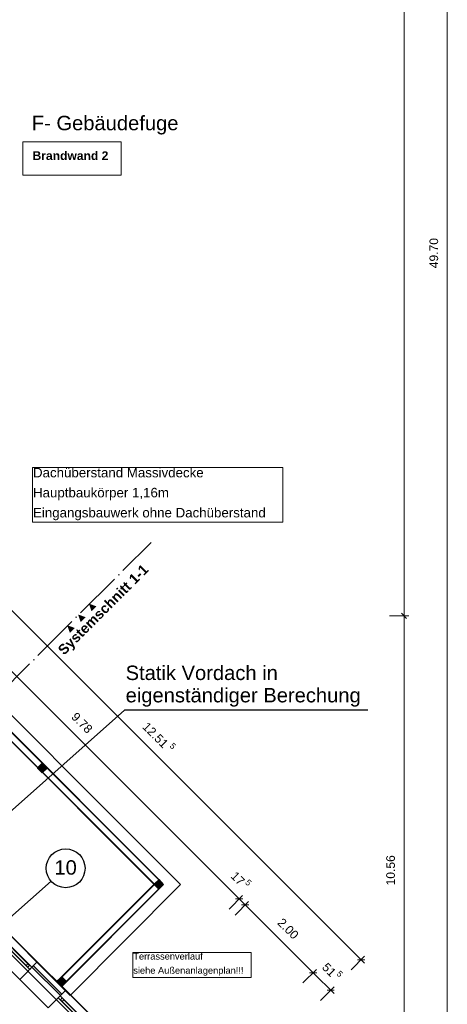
# Model space of a CAD drawing. Header units: millimetres. Extents: x -15507 to 123453, y -13113 to 44965.
# Tile 8 of 15: x 35264 to 44162, y -50 to 20459. Entities that reach past the tile are written whole.
import ezdxf
from ezdxf.xclip import XClip

# ---------------------------------------------------------------- set-up
doc = ezdxf.new("R2010")
doc.units = ezdxf.units.MM
doc.header["$MEASUREMENT"] = 0
doc.header["$XCLIPFRAME"] = 0
doc.linetypes.add('Strichpunktlinie', pattern=[1250, 1000, -125, 0, -125])
for name, color, linetype in [('1-EG_1_Abschnitt 1_Erdgeschoss_Standard', 7, 'Continuous'), ('1-EG_1_EG', 7, 'Continuous'), ('Аннотация - Текст', 7, 'Continuous'), ('Чертеж и Рисунок', 7, 'Continuous')]:
    doc.layers.add(name, color=color, linetype=linetype)
doc.styles.add('СГЕНЕРИР_СТИЛЬ_1', font='arial.ttf')
doc.styles.add('СГЕНЕРИР_СТИЛЬ_2', font='arialbd.ttf')
doc.styles.add('СГЕНЕРИР_СТИЛЬ_5', font='arial.ttf')

# ---------------------------------------------------------------- blocks, each defined once
blk = doc.blocks.new('Чертеж_1_1', base_point=(21718, 6295))
at = {"layer": '1-EG_1_Abschnitt 1_Erdgeschoss_Standard', "linetype": 'Continuous', "lineweight": 0, "true_color": 0xffffff}
blk.add_hatch(color=7, dxfattribs=at).paths.add_polyline_path([(35520, 723), (36112, 131), (36140, 159), (35548, 751)])
at = {"layer": '1-EG_1_EG', "linetype": 'Continuous', "lineweight": 18, "true_color": 0x806700}
for points in [[(35636, 4870), (35735, 4771), (35834, 4870), (35735, 4969)], [(38062, 2445), (38161, 2346), (38260, 2445), (38161, 2544)], [(36039, 423), (36138, 324), (36237, 423), (36138, 522)]]:
    blk.add_hatch(color=46, dxfattribs=at).paths.add_polyline_path(points)
at = {"layer": '1-EG_1_Abschnitt 1_Erdgeschoss_Standard', "color": 7, "linetype": 'Continuous', "lineweight": 18}
for p, q in [((38112, 2399), (33261, 7250)), ((38115, 2403), (33265, 7254)), ((38207, 2495), (33356, 7346)), ((38211, 2498), (33360, 7349)), ((38978, -2515), (30128, 6334)), ((38589, -2515), (30754, 5319)), ((35739, 4973), (35637, 4878)), ((35739, 4966), (35644, 4877)), ((35834, 4870), (35739, 4973)), ((35827, 4871), (35739, 4966)), ((35732, 4775), (35637, 4878)), ((35732, 4782), (35644, 4877)), ((35827, 4871), (35732, 4782)), ((35834, 4870), (35732, 4775)), ((38112, 2498), (36039, 422)), ((38116, 2495), (36043, 418)), ((38165, 2548), (38062, 2452)), ((38164, 2540), (38069, 2452)), ((38211, 2498), (38112, 2399)), ((38211, 2399), (38112, 2498)), ((38253, 2445), (38164, 2540)), ((38260, 2445), (38165, 2548)), ((35629, 833), (34123, 2339)), ((38208, 2403), (36135, 326)), ((38211, 2399), (36138, 323)), ((38157, 2350), (38062, 2452)), ((38157, 2357), (38069, 2452)), ((38253, 2445), (38157, 2357)), ((38260, 2445), (38157, 2350)), ((33759, 1975), (35265, 469)), ((34781, 1377), (35400, 759)), ((34816, 1413), (35435, 794)), ((35629, 833), (35265, 469)), ((36216, 235), (35625, 828)), ((36222, 241), (35629, 833)), ((36027, 46), (35435, 638)), ((36027, 46), (35435, 638)), ((36112, 131), (35520, 723)), ((36112, 131), (35520, 723)), ((36140, 159), (35548, 751)), ((36140, 159), (35548, 751)), ((35857, -124), (35265, 469)), ((36138, 323), (36039, 422)), ((36142, 525), (36040, 430)), ((36135, 327), (36040, 430)), ((36142, 518), (36047, 430)), ((36135, 334), (36047, 430)), ((36230, 423), (36135, 334)), ((36237, 423), (36135, 327)), ((36237, 423), (36142, 525)), ((36230, 423), (36142, 518)), ((36222, 241), (35857, -124)), ((36936, -474), (36222, 241)), ((36147, 11), (36706, -548)), ((36183, 46), (36741, -513))]:
    blk.add_line(p, q, dxfattribs=at)
at = {"layer": '1-EG_1_Abschnitt 1_Erdgeschoss_Standard', "color": 7, "linetype": 'Continuous', "lineweight": 18, "flags": 128}
for points in [[(38613, 2445), (33314, 7752), (31012, 5450), (36315, 136)], [(34010, 2226), (35516, 720), (35474, 677), (33968, 2183)], [(35470, 759), (35435, 794), (35400, 759), (35435, 723)], [(36108, 127), (36823, -587), (36780, -629), (36066, 85)], [(36112, 46), (36147, 11), (36183, 46), (36147, 81)]]:
    blk.add_lwpolyline(points, close=True, dxfattribs=at)
at = {"layer": '1-EG_1_EG', "color": 7, "linetype": 'Continuous', "lineweight": 18}
for p, q in [((43262, 8042), (43262, 40570)), ((44162, -9332), (44162, 40570)), ((33451, 9799), (42442, 808)), ((32847, 9131), (39833, 2144)), ((43362, 8042), (42962, 8042)), ((43315, 7989), (43209, 8095)), ((43262, -2515), (43262, 8042)), ((33310, 7395), (38260, 2445)), ((38260, 2445), (36138, 324)), ((39904, 2215), (39621, 1932)), ((40028, 2091), (39745, 1809)), ((39758, 2144), (39908, 2144)), ((39833, 2144), (39957, 2021)), ((39882, 2021), (40032, 2021)), ((39957, 2021), (41371, 606)), ((42442, 949), (42159, 667)), ((42297, 879), (42447, 879)), ((41442, 677), (41159, 394)), ((41296, 606), (41446, 606)), ((41371, 606), (41806, 172)), ((41806, 313), (41523, 30)), ((41660, 242), (41810, 242))]:
    blk.add_line(p, q, dxfattribs=at)
at = {"layer": '1-EG_1_EG', "color": 7, "linetype": 'Strichpunktlinie', "lineweight": 18}
blk.add_line((23270, -5159), (37998, 9570), dxfattribs=at)
at = {"layer": '1-EG_1_EG', "color": 7, "linetype": 'Continuous', "lineweight": 18, "flags": 128}
for points in [[(37378, 17218), (35331, 17218), (35331, 17918), (37378, 17918)], [(35636, 4870), (35735, 4771), (35834, 4870), (35735, 4969)], [(38062, 2445), (38161, 2346), (38260, 2445), (38161, 2544)], [(40084, 505), (37618, 505), (37618, 1031), (40084, 1031)], [(36039, 423), (36138, 324), (36237, 423), (36138, 522)]]:
    blk.add_lwpolyline(points, close=True, dxfattribs=at)
at = {"layer": '1-EG_1_EG', "color": 5, "linetype": 'Continuous', "lineweight": 18, "flags": 128}
blk.add_lwpolyline([(40742, 9992), (35531, 9992), (35531, 11134), (40742, 11134)], close=True, dxfattribs=at)
at = {"layer": '1-EG_1_EG', "color": 1, "linetype": 'Continuous', "lineweight": 18, "insert": (35531, 17717), "char_height": 180, "attachment_point": 1, "style": 'СГЕНЕРИР_СТИЛЬ_2'}
blk.add_mtext('\\A1;{\\pql;\\fArial|b1|i0|c204|p0;\\W1.000000;Brandwand 2}', dxfattribs=at)
at = {"layer": '1-EG_1_EG', "color": 7, "linetype": 'Continuous', "lineweight": 18, "attachment_point": 1}
for s, insert, char_height, rotation, style in [('\\A1;{\\pql;\\fArial|b0|i0|c204|p0;\\W1.000000;49.70}', (43792, 15282), 180, 90, 'СГЕНЕРИР_СТИЛЬ_1'), ('\\A1;{\\pql;\\fArial|b1|i0|c204|p0;\\W1.000000;Systemschnitt 1-1}', (36038, 7358), 210, 45, 'СГЕНЕРИР_СТИЛЬ_2'), ('\\A1;{\\pql;\\fArial|b0|i0|c204|p0;\\W1.000000;▲ ▲ ▲}', (36146, 7775), 180, 45, 'СГЕНЕРИР_СТИЛЬ_1'), ('\\A1;{\\pql;\\fArial|b0|i0|c204|p0;\\W1.000000;9.78}', (36452, 6049), 180, 314.9999, 'СГЕНЕРИР_СТИЛЬ_1'), ('\\A1;{\\pql;\\fArial|b0|i0|c204|p0;\\W1.000000;12.51}', (37930, 5844), 180, 314.9999, 'СГЕНЕРИР_СТИЛЬ_1'), ('\\A1;{\\pql;\\fArial|b0|i0|c204|p0;\\W1.000000;5}', (38463, 5409), 126, 314.9999, 'СГЕНЕРИР_СТИЛЬ_1'), ('\\A1;{\\pql;\\fArial|b0|i0|c204|p0;\\W1.000000;10.56}', (42892, 2426), 180, 90, 'СГЕНЕРИР_СТИЛЬ_1'), ('\\A1;{\\pql;\\fArial|b0|i0|c204|p0;\\W1.000000;17}', (39768, 2734), 180, 314.9999, 'СГЕНЕРИР_СТИЛЬ_1'), ('\\A1;{\\pql;\\fArial|b0|i0|c204|p0;\\W1.000000;5}', (40035, 2564), 126, 314.9999, 'СГЕНЕРИР_СТИЛЬ_1'), ('\\A1;{\\pql;\\fArial|b0|i0|c204|p0;\\W1.000000;2.00}', (40741, 1761), 180, 314.9999, 'СГЕНЕРИР_СТИЛЬ_1'), ('\\A1;{\\pql;\\fArial|b0|i0|c204|p0;\\W1.000000;51}', (41669, 832), 180, 314.9999, 'СГЕНЕРИР_СТИЛЬ_1'), ('\\A1;{\\pql;\\fArial|b0|i0|c204|p0;\\W1.000000;5}', (41936, 663), 126, 314.9999, 'СГЕНЕРИР_СТИЛЬ_1')]:
    blk.add_mtext(s, dxfattribs=dict(at, insert=insert, char_height=char_height, rotation=rotation, style=style))
at = {"layer": '1-EG_1_EG', "color": 160, "linetype": 'Continuous', "lineweight": 18, "true_color": 0x0046ff, "insert": (35541, 11124), "char_height": 198, "attachment_point": 1, "line_spacing_factor": 1.263657, "style": 'СГЕНЕРИР_СТИЛЬ_1'}
blk.add_mtext('\\A1;{\\pql;\\fArial|b0|i0|c204|p0;\\W1.000000;Dachüberstand Massivdecke \\P\\pql;\\fArial|b0|i0|c204|p0;\\W1.000000;Hauptbaukörper 1,16m\\P\\pql;\\fArial|b0|i0|c204|p0;\\W1.000000;Eingangsbauwerk ohne Dachüberstand}', dxfattribs=at)
at = {"layer": '1-EG_1_EG', "color": 7, "linetype": 'Continuous', "lineweight": 18, "insert": (37628, 1019), "char_height": 138, "attachment_point": 1, "line_spacing_factor": 1.279225, "style": 'СГЕНЕРИР_СТИЛЬ_1'}
blk.add_mtext('\\A1;{\\pql;\\fArial|b0|i0|c204|p0;\\W1.000000;Terrassenverlauf\\P\\pql;\\fArial|b0|i0|c204|p0;\\W1.000000;siehe Außenanlagenplan!!!}', dxfattribs=at)

msp = doc.modelspace()

# ---------------------------------------------------------------- linework, layer by layer
at = {"color": 1, "linetype": 'Continuous', "lineweight": 30, "true_color": 0xff0909}
for p in [(34988.4, 3887), (42509.1, 6079.9)]:
    msp.add_line(p, (37446.7, 6079.9), dxfattribs=at)
at = {"color": 5, "linetype": 'Continuous', "lineweight": 30}
msp.add_line((35059.6, 1749.5), (35916.9, 2514), dxfattribs=at)
msp.add_circle((36218.9, 2783.1), 404.5, dxfattribs=at)

# ---------------------------------------------------------------- block references
at = {"layer": 'Чертеж и Рисунок', "color": 161, "linetype": 'Continuous', "lineweight": 40, "true_color": 0x83aefe}
ref = msp.add_blockref('Чертеж_1_1', (21717.7, 6295.2), dxfattribs=at)
XClip(ref).set_block_clipping_path([(-15535.5408801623, -13113.286836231), (71649.870074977, 45367.8458842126)])

# ---------------------------------------------------------------- texts
at = {"layer": 'Аннотация - Текст', "color": 1, "linetype": 'Continuous', "lineweight": 30, "true_color": 0xff0909, "insert": (37042.2, 18456.8), "char_height": 300, "attachment_point": 2, "style": 'СГЕНЕРИР_СТИЛЬ_5'}
msp.add_mtext('\\A1;{\\pqc;\\fArial|b0|i0|c204|p0;\\W1.000000;F- Gebäudefuge}', dxfattribs=at)
at = {"layer": 'Аннотация - Текст', "color": 1, "linetype": 'Continuous', "lineweight": 50, "insert": (37468.3, 7004.5), "char_height": 300, "width": 5219.833, "attachment_point": 1, "line_spacing_factor": 0.930913, "style": 'СГЕНЕРИР_СТИЛЬ_5'}
msp.add_mtext('\\A1;{\\pql;\\fArial|b0|i0|c204|p0;\\W1.000000;Statik Vordach in eigenständige\\fArial|b0|i0|c204|p0;\\W1.000000;r\\fArial|b0|i0|c204|p0;\\W1.000000; Berechung}', dxfattribs=at)
at = {"layer": 'Аннотация - Текст', "color": 5, "linetype": 'Continuous', "lineweight": 30, "insert": (36218.9, 2950.2), "char_height": 300, "attachment_point": 2, "style": 'СГЕНЕРИР_СТИЛЬ_5'}
msp.add_mtext('\\A1;{\\pqc;\\fArial|b0|i0|c204|p0;\\W1.000000;10}', dxfattribs=at)

doc.saveas('drawing.dxf')
